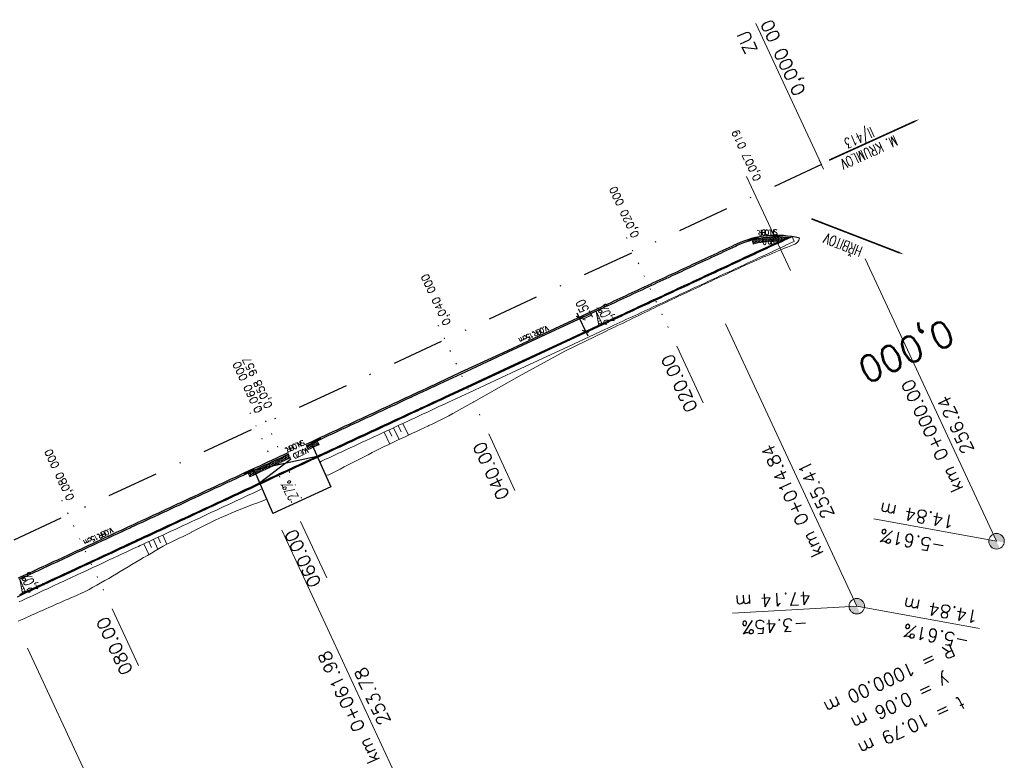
# Model space of a CAD drawing. Header units: metres. Extents: x -623740 to -623124, y -1176918 to -1176634.
# Tile 9 of 10: x -623475 to -623380, y -1176820 to -1176749. Entities that reach past the tile are written whole.
import ezdxf
from ezdxf.enums import TextEntityAlignment as Align

# ---------------------------------------------------------------- set-up
doc = ezdxf.new("R2010")
doc.units = ezdxf.units.M
doc.header["$MEASUREMENT"] = 0
doc.linetypes.add('( Dot )', pattern=[0.251, 0.001, -0.25])
doc.linetypes.add('DASHDOT', pattern=[1, 0.5, -0.25, 0, -0.25])
doc.layers.add('00_NETISK', color=250, linetype='Continuous', plot=False)
for name, color, linetype, lineweight in [('01_Cary rezu', 10, '( Dot )', 0), ('01_Hrana náspu', 10, 'Continuous', 0), ('01_Schéma příčných sklonů', 20, 'Continuous', 0), ('01_Sklonovniky_popis', 10, 'Continuous', 0), ('01_Staniceni osy popis', 10, 'Continuous', 0), ('01_Staniceni osy značky', 10, 'Continuous', 0), ('01_Šrafy', 20, 'Continuous', 0)]:
    doc.layers.add(name, color=color, linetype=linetype, lineweight=lineweight)
for name, color, linetype in [('01_Chodniky', 10, 'Continuous'), ('01_Kóty', 10, 'Continuous'), ('01_Obruba', 10, 'Continuous'), ('01_Osa komunikace', 1, 'DASHDOT'), ('01_Popis', 10, 'Continuous')]:
    doc.layers.add(name, color=color, linetype=linetype)
doc.styles.add('Style-romans', font='romans.shx')
doc.styles.add('WROMANS', font='wromans.shx', dxfattribs={"width": 0.8, "height": 1})
doc.dimstyles.new('M500', dxfattribs={"dimscale": 0.5, "dimtxt": 0.4, "dimasz": 0.9, "dimexe": 0.9, "dimexo": 0.3, "dimgap": 0.9, "dimtad": 1, "dimdec": 1, "dimzin": 0, "dimdsep": 46, "dimtxsty": 'WROMANS', "dimblk": 'OBLIQUE', "dimcen": 0.04, "dimadec": 0, "dimazin": 0, "dimtfac": 1, "dimtdec": 1, "dimtmove": 2, "dimatfit": 1, "dimfxl": 1.8, "dimfxlon": 1, "dimtolj": 1, "dimtzin": 0, "dimarcsym": 0})

# ---------------------------------------------------------------- blocks, each defined once
blk = doc.blocks.new('*U4')
at = {"layer": '01_Popis'}
blk.add_lwpolyline([(0, 0, 0, 0, 0), (1.14, -0.975, 0.25, 0, 0), (1.9, -1.624, 0, 0, 0)], format="xyseb", dxfattribs=at)
at = {"layer": '01_Popis', "style": 'Style-romans', "width": 0.7}
blk.add_attdef('20,0%', text='', height=1, rotation=140.89381, dxfattribs=at).set_placement((0.699, -1.002), align=Align.CENTER)
blk = doc.blocks.new('_OBLIQUE')
at = {"color": 0, "linetype": 'ByBlock'}
blk.add_line((-0.5, -0.5), (0.5, 0.5), dxfattribs=at)
blk = doc.blocks.new('*D12')
at = {"layer": '01_Kóty', "color": 0, "lineweight": -2, "transparency": 16777216}
for p, q in [((-623420.686, -1176777.421), (-623420.875, -1176777.013)), ((-623420.711, -1176777.433), (-623420.277, -1176777.232)), ((-623420.053, -1176778.782), (-623420.686, -1176777.421)), ((-623420.078, -1176778.793), (-623419.645, -1176778.592)), ((-623420.053, -1176778.782), (-623419.863, -1176779.19))]:
    blk.add_line(p, q, dxfattribs=at)
at = {"layer": 'Defpoints', "color": 0, "transparency": 16777216}
for p in [(-623420.847, -1176777.496), (-623420.686, -1176777.421), (-623420.214, -1176778.857)]:
    blk.add_point(p, dxfattribs=at)
at = {"layer": '01_Kóty', "color": 0, "lineweight": -2, "transparency": 16777216, "xscale": 0.45, "yscale": 0.45, "zscale": 0.45}
for p, rotation in [((-623420.686, -1176777.421), 294.9351452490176), ((-623420.053, -1176778.782), 114.9351452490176)]:
    blk.add_blockref('_OBLIQUE', p, dxfattribs=dict(at, rotation=rotation))
at = {"layer": '01_Kóty', "color": 0, "transparency": 16777216, "insert": (-623420.198, -1176776.726), "char_height": 1, "attachment_point": 5, "rotation": 114.93515, "style": 'WROMANS'}
blk.add_mtext('\\A1;1.50', dxfattribs=at)
blk = doc.blocks.new('Prechodová obruba')
at = {"layer": '00_NETISK'}
for points in [[(0, 0), (-1, 0)], [(-0.615, 0), (-0.615, -0.15)], [(0, -0.15), (-1, -0.15)]]:
    blk.add_lwpolyline(points, dxfattribs=at)
at = {"layer": '01_Obruba', "flags": 128}
for points in [[(-1, 0), (0, -0.075), (-1, -0.15)], [(-1, 0), (-1, -0.15)], [(0, 0), (0, -0.15)]]:
    blk.add_lwpolyline(points, dxfattribs=at)

msp = doc.modelspace()

# ---------------------------------------------------------------- hatches: boundary and pattern name
at = {"layer": '01_Schéma příčných sklonů'}
h = msp.add_hatch(dxfattribs=at)
h.set_pattern_fill('ANSI31', color=256, scale=2, angle=338.39407)
h.set_pattern_definition([(23.394073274, (-70469.93337, 34971.17207), (-0.09926323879, 0.229448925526), [])])
h.paths.add_polyline_path([(-623418.47, -1176778.046), (-623418.782, -1176778.191), (-623419.042, -1176776.823)])
h = msp.add_hatch(dxfattribs=at)
h.set_pattern_fill('ANSI31', color=256, scale=2, angle=338.39407)
h.set_pattern_definition([(23.394073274, (-70525.47233, 34945.35032), (-0.09926323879, 0.229448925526), [])])
h.paths.add_polyline_path([(-623474.009, -1176803.867), (-623474.321, -1176804.012), (-623474.581, -1176802.645)])
at = {"layer": '01_Sklonovniky_popis', "linetype": 'Continuous', "extrusion": (0, 0, -1)}
for points in [[(623380.489, -1176799.73), (623380.441, -1176799.729), (623380.393, -1176799.725), (623380.345, -1176799.718), (623380.298, -1176799.708), (623380.252, -1176799.695), (623380.207, -1176799.679), (623380.162, -1176799.66), (623380.479, -1176798.98), (623379.741, -1176799.115), (623379.733, -1176799.062), (623379.729, -1176799.014), (623379.729, -1176798.966), (623379.731, -1176798.918), (623379.737, -1176798.871), (623379.745, -1176798.823), (623379.757, -1176798.777), (623379.771, -1176798.731), (623379.789, -1176798.686), (623379.809, -1176798.642), (623379.832, -1176798.6), (623379.858, -1176798.559), (623379.886, -1176798.521), (623379.917, -1176798.484), (623379.95, -1176798.449), (623379.985, -1176798.416), (623380.022, -1176798.385), (623380.061, -1176798.357), (623380.102, -1176798.332), (623380.144, -1176798.309), (623380.188, -1176798.289), (623380.233, -1176798.272), (623380.279, -1176798.257), (623380.325, -1176798.246), (623380.373, -1176798.238), (623380.42, -1176798.232), (623380.468, -1176798.23), (623380.517, -1176798.231), (623380.564, -1176798.235), (623380.612, -1176798.242), (623380.659, -1176798.252), (623380.705, -1176798.265), (623380.751, -1176798.281), (623380.795, -1176798.3), (623380.479, -1176798.98), (623381.217, -1176798.845), (623381.224, -1176798.898), (623381.228, -1176798.946), (623381.229, -1176798.994), (623381.226, -1176799.042), (623381.221, -1176799.09), (623381.212, -1176799.137), (623381.201, -1176799.184), (623381.186, -1176799.23), (623381.169, -1176799.274), (623381.148, -1176799.318), (623381.125, -1176799.36), (623381.1, -1176799.401), (623381.071, -1176799.44), (623381.041, -1176799.477), (623381.008, -1176799.512), (623380.973, -1176799.545), (623380.935, -1176799.575), (623380.896, -1176799.603), (623380.856, -1176799.629), (623380.813, -1176799.651), (623380.77, -1176799.671), (623380.725, -1176799.689), (623380.679, -1176799.703), (623380.632, -1176799.714), (623380.585, -1176799.723), (623380.537, -1176799.728)], [(623393.947, -1176805.987), (623393.899, -1176805.986), (623393.851, -1176805.982), (623393.804, -1176805.975), (623393.757, -1176805.965), (623393.71, -1176805.952), (623393.665, -1176805.936), (623393.621, -1176805.917), (623393.937, -1176805.237), (623393.199, -1176805.373), (623393.192, -1176805.32), (623393.188, -1176805.272), (623393.187, -1176805.223), (623393.19, -1176805.175), (623393.195, -1176805.128), (623393.204, -1176805.08), (623393.215, -1176805.034), (623393.23, -1176804.988), (623393.247, -1176804.943), (623393.267, -1176804.9), (623393.29, -1176804.857), (623393.316, -1176804.817), (623393.344, -1176804.778), (623393.375, -1176804.741), (623393.408, -1176804.706), (623393.443, -1176804.673), (623393.48, -1176804.642), (623393.519, -1176804.614), (623393.56, -1176804.589), (623393.602, -1176804.566), (623393.646, -1176804.546), (623393.691, -1176804.529), (623393.737, -1176804.515), (623393.784, -1176804.503), (623393.831, -1176804.495), (623393.879, -1176804.49), (623393.927, -1176804.487), (623393.975, -1176804.488), (623394.023, -1176804.492), (623394.07, -1176804.499), (623394.117, -1176804.509), (623394.164, -1176804.522), (623394.209, -1176804.538), (623394.253, -1176804.557), (623393.937, -1176805.237), (623394.686, -1176805.279), (623394.684, -1176805.299), (623394.679, -1176805.347), (623394.67, -1176805.394), (623394.659, -1176805.441), (623394.644, -1176805.487), (623394.627, -1176805.532), (623394.607, -1176805.575), (623394.584, -1176805.617), (623394.558, -1176805.658), (623394.53, -1176805.697), (623394.499, -1176805.734), (623394.466, -1176805.769), (623394.431, -1176805.802), (623394.394, -1176805.832), (623394.355, -1176805.86), (623394.314, -1176805.886), (623394.272, -1176805.909), (623394.228, -1176805.929), (623394.183, -1176805.946), (623394.137, -1176805.96), (623394.09, -1176805.971), (623394.043, -1176805.98), (623393.995, -1176805.985)]]:
    msp.add_hatch(color=256, dxfattribs=at).paths.add_polyline_path(points)
at = {"layer": '01_Šrafy'}
h = msp.add_hatch(dxfattribs=at)
h.set_pattern_fill('HONEY', color=256, scale=0.75)
h.set_pattern_definition([(0, (0, 0), (0.140625, 0.081189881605), [0.09375, -0.1875]), (120, (0, 0), (-0.140625, 0.081189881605), [0.09375, -0.1875]), (60, (0, 0), (3e-17, 0.1623797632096), [-0.1875, 0.09375])])
edge = h.paths.add_edge_path()
edge.add_line((-623400.664, -1176769.767), (-623400.601, -1176769.738))
edge.add_arc((-623401.699, -1176778.519), 8.85, 82.87027, 101.2494)
edge.add_arc((-623401.699, -1176778.519), 8.85, 101.2494, 105.20409)
edge.add_line((-623404.02, -1176769.979), (-623403.915, -1176770.365))
edge.add_arc((-623401.699, -1176778.519), 8.45, 87.50379, 105.20533, ccw=False)
edge.add_line((-623401.331, -1176770.077), (-623401.248, -1176770.038))
edge.add_line((-623401.248, -1176770.038), (-623400.664, -1176769.767))
h = msp.add_hatch(dxfattribs=at)
h.set_pattern_fill('HONEY', color=256, scale=0.75)
h.set_pattern_definition([(0, (-4.88599, 19.22009), (0.140625, 0.081189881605), [0.09375, -0.1875]), (120, (-4.88599, 19.22009), (-0.140625, 0.081189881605), [0.09375, -0.1875]), (60, (-4.88599, 19.22009), (3e-17, 0.1623797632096), [-0.1875, 0.09375])])
h.paths.add_polyline_path([(-623449.293, -1176791.328), (-623448.901, -1176791.146), (-623448.508, -1176790.964), (-623448.116, -1176790.781), (-623447.724, -1176790.599), (-623447.332, -1176790.417), (-623446.94, -1176790.234), (-623446.548, -1176790.052), (-623446.156, -1176789.87), (-623445.763, -1176789.688), (-623445.745, -1176789.679), (-623445.913, -1176789.316), (-623445.932, -1176789.325), (-623446.324, -1176789.507), (-623446.716, -1176789.689), (-623447.109, -1176789.872), (-623447.501, -1176790.054), (-623447.893, -1176790.236), (-623448.285, -1176790.419), (-623448.677, -1176790.601), (-623449.069, -1176790.783), (-623449.461, -1176790.966), (-623449.854, -1176791.148), (-623450.211, -1176791.314), (-623450.246, -1176791.33), (-623450.638, -1176791.513), (-623451.03, -1176791.695), (-623451.422, -1176791.877), (-623451.814, -1176792.06), (-623452.206, -1176792.242), (-623452.572, -1176792.412), (-623452.403, -1176792.774), (-623452.038, -1176792.605), (-623451.646, -1176792.422), (-623451.253, -1176792.24), (-623450.861, -1176792.058), (-623450.469, -1176791.875), (-623450.077, -1176791.693), (-623450.042, -1176791.677), (-623449.685, -1176791.511)])

# ---------------------------------------------------------------- linework, layer by layer
at = {"layer": '01_Cary rezu', "linetype": 'ByBlock', "ltscale": 5, "flags": 128}
msp.add_lwpolyline([(-623400.334, -1176772.922), (-623404.55, -1176763.854)], dxfattribs=at)
at = {"layer": '01_Cary rezu', "ltscale": 5, "flags": 128}
for points in [[(-623412.105, -1176778.395), (-623416.321, -1176769.327)], [(-623430.241, -1176786.827), (-623434.457, -1176777.759)], [(-623447.431, -1176794.819), (-623451.647, -1176785.751)], [(-623448.377, -1176795.259), (-623452.593, -1176786.191)], [(-623466.512, -1176803.69), (-623470.728, -1176794.623)]]:
    msp.add_lwpolyline(points, dxfattribs=at)
at = {"layer": '01_Chodniky', "flags": 128}
for points in [[(-623400.174, -1176769.649), (-623400.33, -1176769.722), (-623400.622, -1176769.858), (-623400.914, -1176769.993), (-623401.206, -1176770.129), (-623401.498, -1176770.265), (-623401.79, -1176770.401), (-623402.082, -1176770.536), (-623402.373, -1176770.672), (-623402.665, -1176770.808), (-623402.957, -1176770.944), (-623403.249, -1176771.079), (-623403.541, -1176771.215), (-623403.833, -1176771.351), (-623404.125, -1176771.487), (-623404.26, -1176771.549), (-623404.417, -1176771.622), (-623404.709, -1176771.758), (-623405.001, -1176771.894), (-623405.293, -1176772.03), (-623405.585, -1176772.165), (-623405.877, -1176772.301), (-623406.169, -1176772.437), (-623406.461, -1176772.572), (-623406.753, -1176772.708), (-623407.045, -1176772.844), (-623407.337, -1176772.98), (-623407.629, -1176773.115), (-623407.921, -1176773.251), (-623408.213, -1176773.387), (-623408.505, -1176773.523), (-623408.794, -1176773.657), (-623408.797, -1176773.658), (-623409.089, -1176773.794), (-623409.38, -1176773.93), (-623409.672, -1176774.066), (-623409.964, -1176774.201), (-623410.256, -1176774.337), (-623410.548, -1176774.473), (-623410.84, -1176774.609), (-623411.132, -1176774.744), (-623411.424, -1176774.88), (-623411.716, -1176775.016), (-623412.008, -1176775.152), (-623412.3, -1176775.287), (-623412.592, -1176775.423), (-623412.884, -1176775.559), (-623413.176, -1176775.694), (-623413.328, -1176775.765), (-623413.468, -1176775.83), (-623413.76, -1176775.966), (-623414.052, -1176776.102), (-623414.344, -1176776.237), (-623414.636, -1176776.373), (-623414.928, -1176776.509), (-623415.22, -1176776.645), (-623415.512, -1176776.78), (-623415.804, -1176776.916), (-623416.095, -1176777.052), (-623416.387, -1176777.188), (-623416.679, -1176777.323), (-623416.971, -1176777.459), (-623417.263, -1176777.595), (-623417.555, -1176777.731), (-623417.847, -1176777.866), (-623417.862, -1176777.873), (-623418.139, -1176778.002), (-623418.431, -1176778.138), (-623422.396, -1176779.981), (-623426.93, -1176782.089), (-623431.464, -1176784.197), (-623433.556, -1176785.17), (-623433.949, -1176785.352), (-623434.341, -1176785.535), (-623434.733, -1176785.717), (-623435.125, -1176785.899), (-623435.517, -1176786.082), (-623435.909, -1176786.264), (-623435.998, -1176786.305), (-623436.302, -1176786.446), (-623436.694, -1176786.629), (-623437.086, -1176786.811), (-623437.478, -1176786.993), (-623437.87, -1176787.176), (-623438.262, -1176787.358), (-623438.654, -1176787.54), (-623439.047, -1176787.723), (-623439.439, -1176787.905), (-623439.831, -1176788.087), (-623440.223, -1176788.269), (-623440.532, -1176788.413), (-623440.615, -1176788.452), (-623441.007, -1176788.634), (-623441.399, -1176788.816), (-623441.792, -1176788.999), (-623442.184, -1176789.181), (-623442.576, -1176789.363), (-623442.968, -1176789.546), (-623443.36, -1176789.728), (-623443.752, -1176789.91), (-623444.144, -1176790.093), (-623444.537, -1176790.275), (-623444.929, -1176790.457), (-623445.065, -1176790.521), (-623445.321, -1176790.64), (-623445.713, -1176790.822), (-623446.105, -1176791.004), (-623446.497, -1176791.187), (-623446.889, -1176791.369), (-623447.282, -1176791.551), (-623447.674, -1176791.734), (-623448.066, -1176791.916), (-623448.458, -1176792.098), (-623448.85, -1176792.281), (-623449.242, -1176792.463), (-623449.599, -1176792.629), (-623449.634, -1176792.645), (-623450.027, -1176792.827), (-623450.419, -1176793.01), (-623450.811, -1176793.192), (-623451.203, -1176793.374), (-623451.595, -1176793.557), (-623451.987, -1176793.739), (-623452.379, -1176793.921), (-623452.772, -1176794.104), (-623453.164, -1176794.286), (-623453.556, -1176794.468), (-623453.948, -1176794.651), (-623454.133, -1176794.737), (-623454.34, -1176794.833), (-623454.732, -1176795.015), (-623455.124, -1176795.198), (-623455.517, -1176795.38), (-623455.909, -1176795.562), (-623456.301, -1176795.745), (-623456.693, -1176795.927), (-623457.085, -1176796.109), (-623457.477, -1176796.292), (-623457.869, -1176796.474), (-623458.262, -1176796.656), (-623458.654, -1176796.838), (-623458.667, -1176796.845), (-623459.046, -1176797.021), (-623459.438, -1176797.203), (-623459.83, -1176797.385), (-623460.222, -1176797.568), (-623460.614, -1176797.75), (-623461.007, -1176797.932), (-623461.399, -1176798.115), (-623461.791, -1176798.297), (-623462.183, -1176798.479), (-623462.575, -1176798.662), (-623462.967, -1176798.844), (-623463.201, -1176798.953), (-623463.359, -1176799.026), (-623463.752, -1176799.209), (-623464.144, -1176799.391), (-623464.536, -1176799.573), (-623464.928, -1176799.756), (-623465.32, -1176799.938), (-623465.712, -1176800.12), (-623466.104, -1176800.303), (-623466.497, -1176800.485), (-623466.889, -1176800.667), (-623467.281, -1176800.85), (-623467.673, -1176801.032), (-623467.735, -1176801.061), (-623468.065, -1176801.214), (-623468.457, -1176801.396), (-623468.849, -1176801.579), (-623469.242, -1176801.761), (-623470.343, -1176802.273), (-623470.607, -1176802.396), (-623470.871, -1176802.519), (-623471.135, -1176802.641), (-623471.399, -1176802.764), (-623471.663, -1176802.887), (-623471.927, -1176803.01), (-623472.191, -1176803.132), (-623472.269, -1176803.169), (-623472.455, -1176803.255), (-623472.719, -1176803.378), (-623472.983, -1176803.501), (-623473.247, -1176803.623), (-623473.511, -1176803.746), (-623473.775, -1176803.869), (-623474.039, -1176803.992), (-623474.303, -1176804.114), (-623474.567, -1176804.237), (-623474.831, -1176804.36)], [(-623405.53, -1176770.375), (-623405.676, -1176770.443), (-623405.968, -1176770.579), (-623406.26, -1176770.714), (-623406.552, -1176770.85), (-623406.843, -1176770.986), (-623407.135, -1176771.122), (-623407.427, -1176771.257), (-623407.719, -1176771.393), (-623408.011, -1176771.529), (-623408.303, -1176771.665), (-623408.595, -1176771.8), (-623408.887, -1176771.936), (-623409.179, -1176772.072), (-623409.469, -1176772.206), (-623409.471, -1176772.208), (-623409.763, -1176772.343), (-623410.055, -1176772.479), (-623410.347, -1176772.615), (-623410.639, -1176772.75), (-623410.931, -1176772.886), (-623411.223, -1176773.022), (-623411.515, -1176773.158), (-623411.807, -1176773.293), (-623412.099, -1176773.429), (-623412.391, -1176773.565), (-623412.683, -1176773.701), (-623412.975, -1176773.836), (-623413.267, -1176773.972), (-623413.558, -1176774.108), (-623413.85, -1176774.244), (-623414.003, -1176774.314), (-623414.142, -1176774.379), (-623414.434, -1176774.515), (-623414.726, -1176774.651), (-623415.018, -1176774.787), (-623415.31, -1176774.922), (-623415.602, -1176775.058), (-623415.894, -1176775.194), (-623416.186, -1176775.33), (-623416.478, -1176775.465), (-623416.77, -1176775.601), (-623417.062, -1176775.737), (-623417.354, -1176775.873), (-623417.646, -1176776.008), (-623417.938, -1176776.144), (-623418.23, -1176776.28), (-623418.522, -1176776.415), (-623418.536, -1176776.422), (-623418.814, -1176776.551), (-623419.106, -1176776.687), (-623423.07, -1176778.53), (-623427.604, -1176780.638), (-623432.138, -1176782.746), (-623434.231, -1176783.719), (-623434.623, -1176783.902), (-623435.015, -1176784.084), (-623435.407, -1176784.266), (-623435.8, -1176784.448), (-623436.192, -1176784.631), (-623436.584, -1176784.813), (-623436.672, -1176784.854), (-623436.976, -1176784.995), (-623437.368, -1176785.178), (-623437.76, -1176785.36), (-623438.152, -1176785.542), (-623438.545, -1176785.725), (-623438.937, -1176785.907), (-623439.329, -1176786.089), (-623439.721, -1176786.272), (-623440.113, -1176786.454), (-623440.505, -1176786.636), (-623440.897, -1176786.819), (-623441.206, -1176786.962), (-623441.29, -1176787.001), (-623441.682, -1176787.183), (-623442.074, -1176787.366), (-623442.466, -1176787.548), (-623442.858, -1176787.73), (-623443.25, -1176787.913), (-623443.642, -1176788.095), (-623444.035, -1176788.277), (-623444.427, -1176788.459), (-623444.819, -1176788.642), (-623445.211, -1176788.824), (-623445.603, -1176789.006), (-623445.74, -1176789.07), (-623445.995, -1176789.189), (-623446.387, -1176789.371), (-623446.78, -1176789.553), (-623447.172, -1176789.736), (-623447.564, -1176789.918), (-623447.956, -1176790.1), (-623448.348, -1176790.283), (-623448.74, -1176790.465), (-623449.133, -1176790.647), (-623449.525, -1176790.83), (-623449.917, -1176791.012), (-623450.274, -1176791.178), (-623450.309, -1176791.194), (-623450.701, -1176791.377), (-623451.093, -1176791.559), (-623451.485, -1176791.741), (-623451.878, -1176791.924), (-623452.27, -1176792.106), (-623452.662, -1176792.288), (-623453.054, -1176792.471), (-623453.446, -1176792.653), (-623453.838, -1176792.835), (-623454.23, -1176793.017), (-623454.623, -1176793.2), (-623454.808, -1176793.286), (-623455.015, -1176793.382), (-623455.407, -1176793.564), (-623455.799, -1176793.747), (-623456.191, -1176793.929), (-623456.583, -1176794.111), (-623456.975, -1176794.294), (-623457.368, -1176794.476), (-623457.76, -1176794.658), (-623458.152, -1176794.841), (-623458.544, -1176795.023), (-623458.936, -1176795.205), (-623459.328, -1176795.388), (-623459.342, -1176795.394), (-623459.72, -1176795.57), (-623460.113, -1176795.752), (-623460.505, -1176795.935), (-623460.897, -1176796.117), (-623461.289, -1176796.299), (-623461.681, -1176796.482), (-623462.073, -1176796.664), (-623462.465, -1176796.846), (-623462.858, -1176797.029), (-623463.25, -1176797.211), (-623463.642, -1176797.393), (-623463.876, -1176797.502), (-623464.034, -1176797.575), (-623464.426, -1176797.758), (-623464.818, -1176797.94), (-623465.21, -1176798.122), (-623465.603, -1176798.305), (-623465.995, -1176798.487), (-623466.387, -1176798.669), (-623466.779, -1176798.852), (-623467.171, -1176799.034), (-623467.563, -1176799.216), (-623467.955, -1176799.399), (-623468.348, -1176799.581), (-623468.41, -1176799.61), (-623468.74, -1176799.763), (-623469.132, -1176799.946), (-623469.524, -1176800.128), (-623469.916, -1176800.31), (-623471.017, -1176800.822), (-623471.281, -1176800.945), (-623471.545, -1176801.068), (-623471.81, -1176801.191), (-623472.074, -1176801.313), (-623472.338, -1176801.436), (-623472.602, -1176801.559), (-623472.866, -1176801.682), (-623472.944, -1176801.718), (-623473.13, -1176801.804), (-623473.394, -1176801.927), (-623473.658, -1176802.05), (-623473.922, -1176802.173), (-623474.186, -1176802.295), (-623474.45, -1176802.418), (-623474.714, -1176802.541)], [(-623405.466, -1176770.511), (-623405.612, -1176770.579), (-623405.904, -1176770.715), (-623406.196, -1176770.85), (-623406.488, -1176770.986), (-623406.78, -1176771.122), (-623407.072, -1176771.258), (-623407.364, -1176771.393), (-623407.656, -1176771.529), (-623407.948, -1176771.665), (-623408.24, -1176771.801), (-623408.532, -1176771.936), (-623408.824, -1176772.072), (-623409.116, -1176772.208), (-623409.405, -1176772.342), (-623409.408, -1176772.344), (-623409.7, -1176772.479), (-623409.992, -1176772.615), (-623410.284, -1176772.751), (-623410.576, -1176772.887), (-623410.868, -1176773.022), (-623411.16, -1176773.158), (-623411.452, -1176773.294), (-623411.744, -1176773.429), (-623412.035, -1176773.565), (-623412.327, -1176773.701), (-623412.619, -1176773.837), (-623412.911, -1176773.972), (-623413.203, -1176774.108), (-623413.495, -1176774.244), (-623413.787, -1176774.38), (-623413.939, -1176774.45), (-623414.079, -1176774.515), (-623414.371, -1176774.651), (-623414.663, -1176774.787), (-623414.955, -1176774.923), (-623415.247, -1176775.058), (-623415.539, -1176775.194), (-623415.831, -1176775.33), (-623416.123, -1176775.466), (-623416.415, -1176775.601), (-623416.707, -1176775.737), (-623416.999, -1176775.873), (-623417.291, -1176776.009), (-623417.583, -1176776.144), (-623417.875, -1176776.28), (-623418.167, -1176776.416), (-623418.459, -1176776.551), (-623418.473, -1176776.558), (-623418.75, -1176776.687), (-623419.042, -1176776.823), (-623423.007, -1176778.666), (-623427.541, -1176780.774), (-623432.075, -1176782.882), (-623434.168, -1176783.855), (-623434.56, -1176784.038), (-623434.952, -1176784.22), (-623435.344, -1176784.402), (-623435.736, -1176784.584), (-623436.129, -1176784.767), (-623436.521, -1176784.949), (-623436.609, -1176784.99), (-623436.913, -1176785.131), (-623437.305, -1176785.314), (-623437.697, -1176785.496), (-623438.089, -1176785.678), (-623438.481, -1176785.861), (-623438.874, -1176786.043), (-623439.266, -1176786.225), (-623439.658, -1176786.408), (-623440.05, -1176786.59), (-623440.442, -1176786.772), (-623440.834, -1176786.955), (-623441.143, -1176787.098), (-623441.226, -1176787.137), (-623441.619, -1176787.319), (-623442.011, -1176787.502), (-623442.403, -1176787.684), (-623442.795, -1176787.866), (-623443.187, -1176788.049), (-623443.579, -1176788.231), (-623443.971, -1176788.413), (-623444.364, -1176788.596), (-623444.756, -1176788.778), (-623445.148, -1176788.96), (-623445.54, -1176789.142), (-623445.677, -1176789.206), (-623445.932, -1176789.325), (-623446.324, -1176789.507), (-623446.716, -1176789.689), (-623447.109, -1176789.872), (-623447.501, -1176790.054), (-623447.893, -1176790.236), (-623448.285, -1176790.419), (-623448.677, -1176790.601), (-623449.069, -1176790.783), (-623449.461, -1176790.966), (-623449.854, -1176791.148), (-623450.211, -1176791.314), (-623450.246, -1176791.33), (-623450.638, -1176791.513), (-623451.03, -1176791.695), (-623451.422, -1176791.877), (-623451.814, -1176792.06), (-623452.206, -1176792.242), (-623452.599, -1176792.424), (-623452.991, -1176792.607), (-623453.383, -1176792.789), (-623453.775, -1176792.971), (-623454.167, -1176793.153), (-623454.559, -1176793.336), (-623454.745, -1176793.422), (-623454.951, -1176793.518), (-623455.344, -1176793.7), (-623455.736, -1176793.883), (-623456.128, -1176794.065), (-623456.52, -1176794.247), (-623456.912, -1176794.43), (-623457.304, -1176794.612), (-623457.696, -1176794.794), (-623458.089, -1176794.977), (-623458.481, -1176795.159), (-623458.873, -1176795.341), (-623459.265, -1176795.524), (-623459.279, -1176795.53), (-623459.657, -1176795.706), (-623460.049, -1176795.888), (-623460.441, -1176796.071), (-623460.834, -1176796.253), (-623461.226, -1176796.435), (-623461.618, -1176796.618), (-623462.01, -1176796.8), (-623462.402, -1176796.982), (-623462.794, -1176797.165), (-623463.186, -1176797.347), (-623463.579, -1176797.529), (-623463.812, -1176797.638), (-623463.971, -1176797.711), (-623464.363, -1176797.894), (-623464.755, -1176798.076), (-623465.147, -1176798.258), (-623465.539, -1176798.441), (-623465.931, -1176798.623), (-623466.324, -1176798.805), (-623466.716, -1176798.988), (-623467.108, -1176799.17), (-623467.5, -1176799.352), (-623467.892, -1176799.535), (-623468.284, -1176799.717), (-623468.346, -1176799.746), (-623468.676, -1176799.899), (-623469.069, -1176800.082), (-623469.461, -1176800.264), (-623469.853, -1176800.446), (-623470.954, -1176800.958), (-623471.218, -1176801.081), (-623471.482, -1176801.204), (-623471.746, -1176801.327), (-623472.01, -1176801.449), (-623472.274, -1176801.572), (-623472.538, -1176801.695), (-623472.802, -1176801.818), (-623472.88, -1176801.854), (-623473.066, -1176801.94), (-623473.33, -1176802.063), (-623473.594, -1176802.186), (-623473.858, -1176802.309), (-623474.123, -1176802.431), (-623474.387, -1176802.554), (-623474.651, -1176802.677)], [(-623400.601, -1176769.738), (-623400.664, -1176769.767), (-623400.956, -1176769.903), (-623401.248, -1176770.038), (-623401.54, -1176770.174), (-623401.832, -1176770.31), (-623402.124, -1176770.446), (-623402.416, -1176770.581), (-623402.708, -1176770.717), (-623403, -1176770.853), (-623403.292, -1176770.989), (-623403.583, -1176771.124), (-623403.875, -1176771.26), (-623404.167, -1176771.396), (-623404.302, -1176771.459), (-623404.459, -1176771.532), (-623404.751, -1176771.667), (-623405.043, -1176771.803), (-623405.335, -1176771.939), (-623405.627, -1176772.075), (-623405.919, -1176772.21), (-623406.211, -1176772.346), (-623406.503, -1176772.482), (-623406.795, -1176772.618), (-623407.087, -1176772.753), (-623407.379, -1176772.889), (-623407.671, -1176773.025), (-623407.963, -1176773.16), (-623408.255, -1176773.296), (-623408.547, -1176773.432), (-623408.836, -1176773.567), (-623408.839, -1176773.568), (-623409.131, -1176773.703), (-623409.423, -1176773.839), (-623409.715, -1176773.975), (-623410.007, -1176774.111), (-623410.298, -1176774.246), (-623410.59, -1176774.382), (-623410.882, -1176774.518), (-623411.174, -1176774.654), (-623411.466, -1176774.789), (-623411.758, -1176774.925), (-623412.05, -1176775.061), (-623412.342, -1176775.197), (-623412.634, -1176775.332), (-623412.926, -1176775.468), (-623413.218, -1176775.604), (-623413.37, -1176775.675), (-623413.51, -1176775.74), (-623413.802, -1176775.875), (-623414.094, -1176776.011), (-623414.386, -1176776.147), (-623414.678, -1176776.283), (-623414.97, -1176776.418), (-623415.262, -1176776.554), (-623415.554, -1176776.69), (-623415.846, -1176776.825), (-623416.138, -1176776.961), (-623416.43, -1176777.097), (-623416.722, -1176777.233), (-623417.014, -1176777.368), (-623417.305, -1176777.504), (-623417.597, -1176777.64), (-623417.889, -1176777.776), (-623417.904, -1176777.782), (-623418.181, -1176777.911), (-623418.473, -1176778.047), (-623422.438, -1176779.89), (-623426.972, -1176781.998), (-623431.506, -1176784.106), (-623433.599, -1176785.079), (-623433.991, -1176785.262), (-623434.383, -1176785.444), (-623434.775, -1176785.626), (-623435.167, -1176785.809), (-623435.559, -1176785.991), (-623435.952, -1176786.173), (-623436.04, -1176786.214), (-623436.344, -1176786.356), (-623436.736, -1176786.538), (-623437.128, -1176786.72), (-623437.52, -1176786.903), (-623437.912, -1176787.085), (-623438.304, -1176787.267), (-623438.697, -1176787.45), (-623439.089, -1176787.632), (-623439.481, -1176787.814), (-623439.873, -1176787.996), (-623440.265, -1176788.179), (-623440.574, -1176788.322), (-623440.657, -1176788.361), (-623441.049, -1176788.543), (-623441.442, -1176788.726), (-623441.834, -1176788.908), (-623442.226, -1176789.09), (-623442.618, -1176789.273), (-623443.01, -1176789.455), (-623443.402, -1176789.637), (-623443.794, -1176789.82), (-623444.187, -1176790.002), (-623444.579, -1176790.184), (-623444.971, -1176790.367), (-623445.108, -1176790.43), (-623445.363, -1176790.549), (-623445.755, -1176790.731), (-623446.147, -1176790.914), (-623446.539, -1176791.096), (-623446.932, -1176791.278), (-623447.324, -1176791.461), (-623447.716, -1176791.643), (-623448.108, -1176791.825), (-623448.5, -1176792.008), (-623448.892, -1176792.19), (-623449.284, -1176792.372), (-623449.642, -1176792.538), (-623449.677, -1176792.554), (-623450.069, -1176792.737), (-623450.461, -1176792.919), (-623450.853, -1176793.101), (-623451.245, -1176793.284), (-623451.637, -1176793.466), (-623452.029, -1176793.648), (-623452.422, -1176793.831), (-623452.814, -1176794.013), (-623453.206, -1176794.195), (-623453.598, -1176794.378), (-623453.99, -1176794.56), (-623454.175, -1176794.646), (-623454.382, -1176794.742), (-623454.774, -1176794.925), (-623455.167, -1176795.107), (-623455.559, -1176795.289), (-623455.951, -1176795.472), (-623456.343, -1176795.654), (-623456.735, -1176795.836), (-623457.127, -1176796.019), (-623457.519, -1176796.201), (-623457.912, -1176796.383), (-623458.304, -1176796.565), (-623458.696, -1176796.748), (-623458.709, -1176796.754), (-623459.088, -1176796.93), (-623459.48, -1176797.112), (-623459.872, -1176797.295), (-623460.264, -1176797.477), (-623460.657, -1176797.659), (-623461.049, -1176797.842), (-623461.441, -1176798.024), (-623461.833, -1176798.206), (-623462.225, -1176798.389), (-623462.617, -1176798.571), (-623463.009, -1176798.753), (-623463.243, -1176798.862), (-623463.402, -1176798.936), (-623463.794, -1176799.118), (-623464.186, -1176799.3), (-623464.578, -1176799.483), (-623464.97, -1176799.665), (-623465.362, -1176799.847), (-623465.754, -1176800.03), (-623466.147, -1176800.212), (-623466.539, -1176800.394), (-623466.931, -1176800.577), (-623467.323, -1176800.759), (-623467.715, -1176800.941), (-623467.777, -1176800.97), (-623468.107, -1176801.123), (-623468.499, -1176801.306), (-623468.892, -1176801.488), (-623469.284, -1176801.67), (-623470.385, -1176802.182), (-623470.649, -1176802.305), (-623470.913, -1176802.428), (-623471.177, -1176802.551), (-623471.441, -1176802.673), (-623471.705, -1176802.796), (-623471.969, -1176802.919), (-623472.233, -1176803.042), (-623472.311, -1176803.078), (-623472.497, -1176803.165), (-623472.761, -1176803.287), (-623473.025, -1176803.41), (-623473.289, -1176803.533), (-623473.553, -1176803.656), (-623473.817, -1176803.778), (-623474.081, -1176803.901), (-623474.345, -1176804.024), (-623474.609, -1176804.147)], [(-623446.472, -1176789.576), (-623451.476, -1176793.391)], [(-623446.533, -1176789.439), (-623444.61, -1176793.73)], [(-623445.92, -1176790.808), (-623452.014, -1176792.152)], [(-623452.074, -1176792.015), (-623450.21, -1176796.31)], [(-623444.61, -1176793.73), (-623450.21, -1176796.31)]]:
    msp.add_lwpolyline(points, dxfattribs=at)
at = {"layer": '01_Chodniky'}
for radius, start in [(9, 75.66507), (8.85, 81.67072)]:
    msp.add_arc((-623401.699, -1176778.519), radius, start, 115.19041, dxfattribs=at)
at = {"layer": '01_Hrana náspu'}
for points in [[(-623400.174, -1176769.649), (-623399.963, -1176770.103)], [(-623399.963, -1176770.103), (-623400.119, -1176770.175), (-623400.411, -1176770.311), (-623400.703, -1176770.447), (-623400.995, -1176770.583), (-623401.287, -1176770.718), (-623401.579, -1176770.854), (-623401.871, -1176770.99), (-623402.163, -1176771.126), (-623402.455, -1176771.261), (-623402.747, -1176771.397), (-623403.039, -1176771.533), (-623403.331, -1176771.668), (-623403.622, -1176771.804), (-623403.914, -1176771.94), (-623404.049, -1176772.003), (-623404.206, -1176772.076), (-623404.498, -1176772.211), (-623404.79, -1176772.347), (-623405.082, -1176772.483), (-623405.374, -1176772.619), (-623405.666, -1176772.754), (-623405.958, -1176772.89), (-623406.25, -1176773.026), (-623406.542, -1176773.162), (-623406.834, -1176773.297), (-623407.126, -1176773.433), (-623407.418, -1176773.569), (-623407.71, -1176773.705), (-623408.002, -1176773.84), (-623408.294, -1176773.976), (-623408.583, -1176774.111), (-623408.586, -1176774.112), (-623408.878, -1176774.248), (-623409.17, -1176774.383), (-623409.462, -1176774.519), (-623409.754, -1176774.655), (-623410.046, -1176774.79), (-623410.337, -1176774.926), (-623410.629, -1176775.062), (-623410.921, -1176775.198), (-623411.213, -1176775.333), (-623411.505, -1176775.469), (-623411.797, -1176775.605), (-623412.089, -1176775.741), (-623412.381, -1176775.876), (-623412.673, -1176776.012), (-623412.965, -1176776.148), (-623413.117, -1176776.219), (-623413.257, -1176776.284), (-623413.549, -1176776.419), (-623413.841, -1176776.555), (-623414.133, -1176776.691), (-623414.425, -1176776.827), (-623414.717, -1176776.962), (-623415.009, -1176777.098), (-623415.301, -1176777.234), (-623415.593, -1176777.37), (-623415.885, -1176777.505), (-623416.177, -1176777.641), (-623416.469, -1176777.777), (-623416.761, -1176777.912), (-623417.053, -1176778.048), (-623417.344, -1176778.184), (-623417.636, -1176778.32), (-623417.651, -1176778.327), (-623417.928, -1176778.455), (-623418.22, -1176778.591), (-623422.185, -1176780.435), (-623426.719, -1176782.542), (-623431.253, -1176784.65), (-623433.346, -1176785.623), (-623433.738, -1176785.806), (-623434.13, -1176785.988), (-623434.522, -1176786.17), (-623434.914, -1176786.353), (-623435.306, -1176786.535), (-623435.699, -1176786.717), (-623435.787, -1176786.758), (-623436.091, -1176786.9), (-623436.483, -1176787.082), (-623436.875, -1176787.264), (-623437.267, -1176787.447), (-623437.659, -1176787.629), (-623438.051, -1176787.811), (-623438.444, -1176787.994), (-623438.836, -1176788.176), (-623439.228, -1176788.358), (-623439.62, -1176788.541), (-623440.012, -1176788.723), (-623440.321, -1176788.866), (-623440.404, -1176788.905), (-623440.796, -1176789.088), (-623441.189, -1176789.27), (-623441.581, -1176789.452), (-623441.973, -1176789.634), (-623442.365, -1176789.817), (-623442.757, -1176789.999), (-623443.149, -1176790.181), (-623443.541, -1176790.364), (-623443.934, -1176790.546), (-623444.326, -1176790.728), (-623444.718, -1176790.911), (-623444.855, -1176790.974), (-623445.11, -1176791.093), (-623445.502, -1176791.275), (-623445.674, -1176791.355)], [(-623451.237, -1176793.942), (-623451.384, -1176794.01), (-623451.776, -1176794.192), (-623452.169, -1176794.375), (-623452.561, -1176794.557), (-623452.953, -1176794.739), (-623453.345, -1176794.922), (-623453.737, -1176795.104), (-623453.923, -1176795.19), (-623454.129, -1176795.286), (-623454.521, -1176795.469), (-623454.914, -1176795.651), (-623455.306, -1176795.833), (-623455.698, -1176796.016), (-623456.09, -1176796.198), (-623456.482, -1176796.38), (-623456.874, -1176796.563), (-623457.266, -1176796.745), (-623457.659, -1176796.927), (-623458.051, -1176797.11), (-623458.443, -1176797.292), (-623458.456, -1176797.298), (-623458.835, -1176797.474), (-623459.227, -1176797.657), (-623459.619, -1176797.839), (-623460.011, -1176798.021), (-623460.404, -1176798.203), (-623460.796, -1176798.386), (-623461.188, -1176798.568), (-623461.58, -1176798.75), (-623461.972, -1176798.933), (-623462.364, -1176799.115), (-623462.756, -1176799.297), (-623462.99, -1176799.406), (-623463.149, -1176799.48), (-623463.541, -1176799.662), (-623463.933, -1176799.844), (-623464.325, -1176800.027), (-623464.717, -1176800.209), (-623465.109, -1176800.391), (-623465.501, -1176800.574), (-623465.894, -1176800.756), (-623466.286, -1176800.938), (-623466.678, -1176801.121), (-623467.07, -1176801.303), (-623467.462, -1176801.485), (-623467.524, -1176801.514), (-623467.854, -1176801.668), (-623468.246, -1176801.85), (-623468.639, -1176802.032), (-623469.031, -1176802.215), (-623470.132, -1176802.727), (-623470.396, -1176802.849), (-623470.66, -1176802.972), (-623470.924, -1176803.095), (-623471.188, -1176803.218), (-623471.452, -1176803.34), (-623471.716, -1176803.463), (-623471.98, -1176803.586), (-623472.058, -1176803.622), (-623472.244, -1176803.709), (-623472.508, -1176803.831), (-623472.772, -1176803.954), (-623473.036, -1176804.077), (-623473.3, -1176804.2), (-623473.564, -1176804.322), (-623473.828, -1176804.445), (-623474.093, -1176804.568), (-623474.357, -1176804.691), (-623474.621, -1176804.813)]]:
    msp.add_lwpolyline(points, dxfattribs=at)
for points in [[(-623399.901, -1176770.372, 0), (-623400.008, -1176770.414, 0), (-623400.308, -1176770.533, 0), (-623400.608, -1176770.652, 0), (-623400.908, -1176770.77, 0), (-623401.206, -1176770.893, 0), (-623401.503, -1176771.016, 0), (-623401.801, -1176771.14, 0), (-623402.099, -1176771.263, 0), (-623402.396, -1176771.387, 0), (-623402.694, -1176771.51, 0), (-623402.991, -1176771.635, 0), (-623403.284, -1176771.769, 0), (-623403.577, -1176771.901, 0), (-623403.871, -1176772.033, 0), (-623404.007, -1176772.094, 0), (-623404.165, -1176772.165, 0), (-623404.458, -1176772.299, 0), (-623404.75, -1176772.434, 0), (-623405.042, -1176772.568, 0), (-623405.335, -1176772.703, 0), (-623405.627, -1176772.838, 0), (-623405.919, -1176772.973, 0), (-623406.212, -1176773.108, 0), (-623406.504, -1176773.244, 0), (-623406.796, -1176773.379, 0), (-623407.088, -1176773.515, 0), (-623407.38, -1176773.65, 0), (-623407.672, -1176773.786, 0), (-623407.964, -1176773.922, 0), (-623408.256, -1176774.058, 0), (-623408.548, -1176774.194, 0), (-623408.839, -1176774.33, 0), (-623409.131, -1176774.466, 0), (-623409.423, -1176774.603, 0), (-623409.714, -1176774.739, 0), (-623410.006, -1176774.876, 0), (-623410.297, -1176775.013, 0), (-623410.589, -1176775.15, 0), (-623410.88, -1176775.286, 0), (-623411.171, -1176775.424, 0), (-623411.463, -1176775.561, 0), (-623411.754, -1176775.698, 0), (-623412.045, -1176775.836, 0), (-623412.336, -1176775.973, 0), (-623412.627, -1176776.111, 0), (-623412.918, -1176776.248, 0), (-623413.07, -1176776.321, 0), (-623413.208, -1176776.389, 0), (-623413.497, -1176776.531, 0), (-623413.786, -1176776.673, 0), (-623414.076, -1176776.814, 0), (-623414.366, -1176776.953, 0), (-623414.656, -1176777.093, 0), (-623414.946, -1176777.232, 0), (-623415.237, -1176777.372, 0), (-623415.527, -1176777.511, 0), (-623415.817, -1176777.651, 0), (-623416.107, -1176777.791, 0), (-623416.397, -1176777.931, 0), (-623416.687, -1176778.071, 0), (-623416.977, -1176778.211, 0), (-623417.267, -1176778.352, 0), (-623417.571, -1176778.499, 0), (-623417.846, -1176778.632, 0), (-623418.136, -1176778.773, 0), (-623422.069, -1176780.683, 0), (-623426.464, -1176783.09, 0), (-623430.825, -1176785.57, 0), (-623432.847, -1176786.695, 0), (-623433.232, -1176786.894, 0), (-623433.616, -1176787.093, 0), (-623434, -1176787.293, 0), (-623434.388, -1176787.484, 0), (-623434.78, -1176787.667, 0), (-623435.172, -1176787.85, 0), (-623435.26, -1176787.891, 0), (-623435.564, -1176788.033, 0), (-623435.956, -1176788.216, 0), (-623436.347, -1176788.399, 0), (-623436.739, -1176788.583, 0), (-623437.13, -1176788.766, 0), (-623437.522, -1176788.95, 0), (-623437.913, -1176789.134, 0), (-623438.305, -1176789.318, 0), (-623438.696, -1176789.502, 0), (-623439.087, -1176789.687, 0), (-623439.478, -1176789.871, 0), (-623439.786, -1176790.017, 0), (-623439.869, -1176790.056, 0), (-623440.256, -1176790.25, 0), (-623440.641, -1176790.447, 0), (-623441.026, -1176790.644, 0), (-623441.412, -1176790.842, 0), (-623441.797, -1176791.039, 0), (-623442.182, -1176791.237, 0), (-623442.567, -1176791.435, 0), (-623442.951, -1176791.633, 0), (-623443.336, -1176791.831, 0), (-623443.721, -1176792.03, 0), (-623444.105, -1176792.228, 0), (-623444.239, -1176792.298, 0), (-623444.49, -1176792.427, 0), (-623444.876, -1176792.622, 0), (-623445.124, -1176792.583, 0)], [(-623450.803, -1176794.942, 0), (-623450.927, -1176794.994, 0), (-623451.333, -1176795.147, 0), (-623451.738, -1176795.3, 0), (-623452.143, -1176795.455, 0), (-623452.547, -1176795.612, 0), (-623452.951, -1176795.77, 0), (-623453.354, -1176795.927, 0), (-623453.545, -1176796.002, 0), (-623453.758, -1176796.085, 0), (-623454.156, -1176796.254, 0), (-623454.552, -1176796.428, 0), (-623454.949, -1176796.6, 0), (-623455.346, -1176796.772, 0), (-623455.741, -1176796.949, 0), (-623456.127, -1176797.144, 0), (-623456.513, -1176797.339, 0), (-623456.899, -1176797.535, 0), (-623457.285, -1176797.73, 0), (-623457.671, -1176797.926, 0), (-623458.057, -1176798.121, 0), (-623458.071, -1176798.128, 0), (-623458.443, -1176798.317, 0), (-623458.829, -1176798.513, 0), (-623459.218, -1176798.702, 0), (-623459.609, -1176798.886, 0), (-623460.001, -1176799.07, 0), (-623460.392, -1176799.254, 0), (-623460.773, -1176799.461, 0), (-623461.147, -1176799.681, 0), (-623461.522, -1176799.902, 0), (-623461.896, -1176800.122, 0), (-623462.271, -1176800.343, 0), (-623462.494, -1176800.474, 0), (-623462.645, -1176800.563, 0), (-623463.019, -1176800.784, 0), (-623463.393, -1176801.005, 0), (-623463.767, -1176801.227, 0), (-623464.141, -1176801.448, 0), (-623464.515, -1176801.67, 0), (-623464.889, -1176801.892, 0), (-623465.262, -1176802.114, 0), (-623465.636, -1176802.336, 0), (-623466.009, -1176802.558, 0), (-623466.386, -1176802.773, 0), (-623466.765, -1176802.986, 0), (-623466.825, -1176803.019, 0), (-623467.143, -1176803.198, 0), (-623467.521, -1176803.411, 0), (-623467.899, -1176803.624, 0), (-623468.276, -1176803.837, 0), (-623469.39, -1176804.323, 0), (-623469.657, -1176804.439, 0), (-623469.924, -1176804.555, 0), (-623470.191, -1176804.672, 0), (-623470.458, -1176804.789, 0), (-623470.724, -1176804.906, 0), (-623470.991, -1176805.023, 0), (-623471.258, -1176805.14, 0), (-623471.336, -1176805.175, 0), (-623471.524, -1176805.258, 0), (-623471.79, -1176805.376, 0), (-623472.057, -1176805.494, 0), (-623472.323, -1176805.612, 0), (-623472.589, -1176805.73, 0), (-623472.855, -1176805.849, 0), (-623473.121, -1176805.967, 0), (-623473.387, -1176806.086, 0), (-623473.652, -1176806.205, 0), (-623473.918, -1176806.325, 0), (-623474.183, -1176806.444, 0), (-623474.449, -1176806.564, 0), (-623474.714, -1176806.684, 0)]]:
    msp.add_polyline3d(points, dxfattribs=at)
msp.add_arc((-623400.17, -1176769.723), 0.703, 290.58075, 353.73503, dxfattribs=at)
at = {"layer": '01_Osa komunikace', "ltscale": 10, "flags": 128}
msp.add_lwpolyline([(-623397.342, -1176762.709), (-623556.342, -1176836.633), (-623558.195, -1176837.493), (-623560.048, -1176838.352), (-623561.904, -1176839.205), (-623563.763, -1176840.051), (-623565.627, -1176840.887), (-623567.496, -1176841.71), (-623569.371, -1176842.519), (-623571.255, -1176843.309), (-623573.146, -1176844.08), (-623575.047, -1176844.828), (-623576.957, -1176845.551), (-623578.878, -1176846.245), (-623580.809, -1176846.909), (-623582.752, -1176847.539), (-623584.707, -1176848.133)], dxfattribs=at)
at = {"layer": '01_Popis'}
for points in [[(-623396.601, -1176762.282, 0.15, 0.15, 0), (-623390.196, -1176759.371, 0.75, 0, 0), (-623387.919, -1176758.337, 0, 0, 0)], [(-623398.306, -1176767.926, 0.15, 0.15, 0), (-623391.743, -1176770.459, 0.75, 0, 0), (-623389.41, -1176771.359, 0, 0, 0)]]:
    msp.add_lwpolyline(points, format="xyseb", dxfattribs=at)
at = {"layer": '01_Schéma příčných sklonů'}
for points in [[(-623418.47, -1176778.046), (-623418.782, -1176778.191), (-623419.042, -1176776.823)], [(-623474.009, -1176803.867), (-623474.321, -1176804.012), (-623474.581, -1176802.645)]]:
    msp.add_lwpolyline(points, close=True, dxfattribs=at)
at = {"layer": '01_Sklonovniky_popis'}
for p, q in [((-623393.126, -1176771.777), (-623380.479, -1176798.98)), ((-623406.585, -1176778.034), (-623393.937, -1176805.237)), ((-623449.333, -1176797.909), (-623436.685, -1176825.112)), ((-623473.822, -1176809.294), (-623461.174, -1176836.498))]:
    msp.add_line(p, q, dxfattribs=at)
at = {"layer": '01_Sklonovniky_popis', "flags": 128}
for points in [[(-623380.479, -1176798.98), (-623392.282, -1176796.817)], [(-623382.134, -1176807.401), (-623393.937, -1176805.237), (-623405.919, -1176805.903)]]:
    msp.add_lwpolyline(points, dxfattribs=at)
at = {"layer": '01_Sklonovniky_popis', "linetype": 'Continuous'}
for centre in [(-623380.479, -1176798.98), (-623393.937, -1176805.237)]:
    msp.add_circle(centre, 0.75, dxfattribs=at)
at = {"layer": '01_Staniceni osy značky', "flags": 128}
for points in [[(-623397.342, -1176762.709), (-623403.666, -1176749.107)], [(-623397.132, -1176763.162), (-623397.553, -1176762.255)], [(-623408.733, -1176785.649), (-623411.262, -1176780.208)], [(-623426.868, -1176794.081), (-623429.398, -1176788.64)], [(-623445.004, -1176802.513), (-623447.534, -1176797.072)], [(-623463.14, -1176810.945), (-623465.669, -1176805.504)]]:
    msp.add_lwpolyline(points, dxfattribs=at)
at = {"layer": '01_Šrafy'}
msp.add_lwpolyline([(-623400.664, -1176769.767), (-623400.601, -1176769.738, 0.080366), (-623403.425, -1176769.839, 0.017257), (-623404.02, -1176769.979), (-623403.915, -1176770.365, -0.077392), (-623401.331, -1176770.077), (-623401.248, -1176770.038)], format="xyb", close=True, dxfattribs=at)
for points in [[(-623437.13, -1176788.766), (-623437.659, -1176787.629)], [(-623438.94, -1176789.618), (-623439.473, -1176788.472)], [(-623438.736, -1176788.872), (-623439.019, -1176788.261)], [(-623438.036, -1176789.192), (-623438.566, -1176788.051)], [(-623437.83, -1176788.448), (-623438.113, -1176787.84)], [(-623461.888, -1176799.593), (-623462.156, -1176799.018)], [(-623461.264, -1176799.75), (-623461.703, -1176798.807)], [(-623461.002, -1176799.128), (-623461.249, -1176798.597)], [(-623460.392, -1176799.254), (-623460.796, -1176798.386)], [(-623462.13, -1176800.26), (-623462.609, -1176799.229)]]:
    msp.add_lwpolyline(points, dxfattribs=at)
msp.add_lwpolyline([(-623449.293, -1176791.328), (-623448.901, -1176791.146), (-623448.508, -1176790.964), (-623448.116, -1176790.781), (-623447.724, -1176790.599), (-623447.332, -1176790.417), (-623446.94, -1176790.234), (-623446.548, -1176790.052), (-623446.156, -1176789.87), (-623445.763, -1176789.688), (-623445.745, -1176789.679), (-623445.913, -1176789.316), (-623445.932, -1176789.325), (-623446.324, -1176789.507), (-623446.716, -1176789.689), (-623447.109, -1176789.872), (-623447.501, -1176790.054), (-623447.893, -1176790.236), (-623448.285, -1176790.419), (-623448.677, -1176790.601), (-623449.069, -1176790.783), (-623449.461, -1176790.966), (-623449.854, -1176791.148), (-623450.211, -1176791.314), (-623450.246, -1176791.33), (-623450.638, -1176791.513), (-623451.03, -1176791.695), (-623451.422, -1176791.877), (-623451.814, -1176792.06), (-623452.206, -1176792.242), (-623452.572, -1176792.412), (-623452.403, -1176792.774), (-623452.038, -1176792.605), (-623451.646, -1176792.422), (-623451.253, -1176792.24), (-623450.861, -1176792.058), (-623450.469, -1176791.875), (-623450.077, -1176791.693), (-623450.042, -1176791.677), (-623449.685, -1176791.511), (-623449.293, -1176791.328)], close=True, dxfattribs=at)

# ---------------------------------------------------------------- block references
at = {"layer": '01_Obruba'}
for p, rotation in [((-623403.458, -1176769.694), 14.37047741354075), ((-623446.472, -1176789.576), 204.9351452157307), ((-623452.077, -1176792.016), 24.93514522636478)]:
    msp.add_blockref('Prechodová obruba', p, dxfattribs=dict(at, rotation=rotation))
at = {"layer": '01_Popis', "rotation": 336}
msp.add_blockref('*U4', (-623448.36, -1176792.681), dxfattribs=at).add_auto_attribs({'20,0%': '27%'})

# ---------------------------------------------------------------- texts
at = {"layer": '01_Cary rezu', "ltscale": 5, "style": 'Style-romans'}
for s, p in [('0,007 019', (-623403.8, -1176764.393)), ('0,020 000', (-623415.571, -1176769.866)), ('0,040 000', (-623433.707, -1176778.297)), ('0,060 000', (-623451.842, -1176786.729)), ('0,058 957', (-623450.897, -1176786.29)), ('0,080 000', (-623469.978, -1176795.161))]:
    msp.add_text(s, height=0.75, rotation=114.93515, dxfattribs=at).set_placement(p, align=Align.TOP_LEFT)
at = {"layer": '01_Popis', "attachment_point": 1, "style": 'Style-romans'}
for s, insert, char_height, width, rotation in [('\\pi0.35796;{\\W0.7;M. KRUMLOV\\P\\pi2.0913;II/413}', (-623389.573, -1176760.633), 1, 6.8998, 204.35053), ('{\\W0.7;\\T0.85;SN.OBR.}', (-623401.567, -1176769.452), 0.5, 1.83718, 181.84457), ('\\pi1.558;{\\W0.7;HŘBITOV}', (-623392.207, -1176772.153), 1, 6.8998, 158.81142), ('{\\W0.7;\\T0.85;R9,0}', (-623401.84, -1176770.336), 0.5, 1.0844, 184.85217), ('{\\W0.7;\\T0.85;V.OBR.15cm}', (-623423.595, -1176778.643), 0.5, 1.83718, 204.55881), ('{\\W0.7;\\T0.85;V.OBR.15cm}', (-623465.527, -1176798.114), 0.5, 1.83718, 204.55881)]:
    msp.add_mtext(s, dxfattribs=dict(at, insert=insert, char_height=char_height, width=width, rotation=rotation))
at = {"layer": '01_Popis', "char_height": 1, "attachment_point": 1, "rotation": 114.31375, "style": 'Style-romans'}
for insert in [(-623418.184, -1176778.247), (-623473.723, -1176804.068)]:
    msp.add_mtext('{\\W0.7;\\T0.85;2,0%}', dxfattribs=dict(at, insert=insert))
at = {"layer": '01_Sklonovniky_popis', "char_height": 1.25, "attachment_point": 5, "line_spacing_factor": 1.2, "style": 'Style-romans'}
for s, insert, rotation in [('km 0+000.00\\P256.24', (-623385.538, -1176788.307), 114.93515), ('km 0+014.84\\P255.41\\P', (-623398.996, -1176794.564), 114.93515), ('-5.61%\\P14.84 m', (-623388.348, -1176797.746), 169.61423), ('-3.45%\\P47.14 m', (-623401.925, -1176805.89), 183.18164), ('-5.61%\\P14.84 m', (-623386.068, -1176806.888), 169.61423), ('km 0+061.98\\P253.78\\P', (-623441.745, -1176814.439), 114.93515), ('t = 10.79 m\\Py = 0.06 m\\PR = 1000.00 m', (-623389.721, -1176814.514), 204.93515)]:
    msp.add_mtext(s, dxfattribs=dict(at, insert=insert, rotation=rotation))
at = {"layer": '01_Staniceni osy popis', "style": 'Style-romans'}
for s, insert, char_height, attachment_point, rotation, line_spacing_factor in [('ZU \\P0,000 00', (-623403.666, -1176749.315), 1.25, 6, 114.93515, 1.2), ('0,000', (-623389.332, -1176780.354), 2.5, 5, 204.93515, 0.624), ('020.00', (-623411.716, -1176780.836), 1.25, 9, 114.93515, 0.84), ('040.00', (-623429.851, -1176789.268), 1.25, 9, 114.93515, 0.84), ('060.00', (-623447.987, -1176797.7), 1.25, 9, 114.93515, 0.84), ('080.00', (-623466.123, -1176806.131), 1.25, 9, 114.93515, 0.84)]:
    msp.add_mtext(s, dxfattribs=dict(at, insert=insert, char_height=char_height, attachment_point=attachment_point, rotation=rotation, line_spacing_factor=line_spacing_factor))

# ---------------------------------------------------------------- dimensions: what is measured, and where the dimension line sits
at = {"layer": '01_Kóty'}
dim = msp.add_linear_dim(base=(-623420.686, -1176777.421), p1=(-623420.214, -1176778.857), p2=(-623420.847, -1176777.496), angle=114.93515, dimstyle='M500', override={"dimdec": 2}, dxfattribs=at)
dim.commit()
dim.dimension.update_dxf_attribs({"geometry": '*D12', "text_midpoint": (-623420.198, -1176776.726), "dimtype": 161})

# ---------------------------------------------------------------- next in the draw order: texts
at = {"layer": '01_Popis', "insert": (-623446.729, -1176790.419), "char_height": 0.5, "width": 1.80101, "attachment_point": 1, "rotation": 204.55881, "style": 'Style-romans', "bg_fill": 3, "box_fill_scale": 1, "bg_fill_color": 256, "bg_fill_transparency": 0}
msp.add_mtext('{\\W0.7;\\T0.85;VJEZD SN.OBR.}', dxfattribs=at)

doc.saveas('drawing.dxf')
